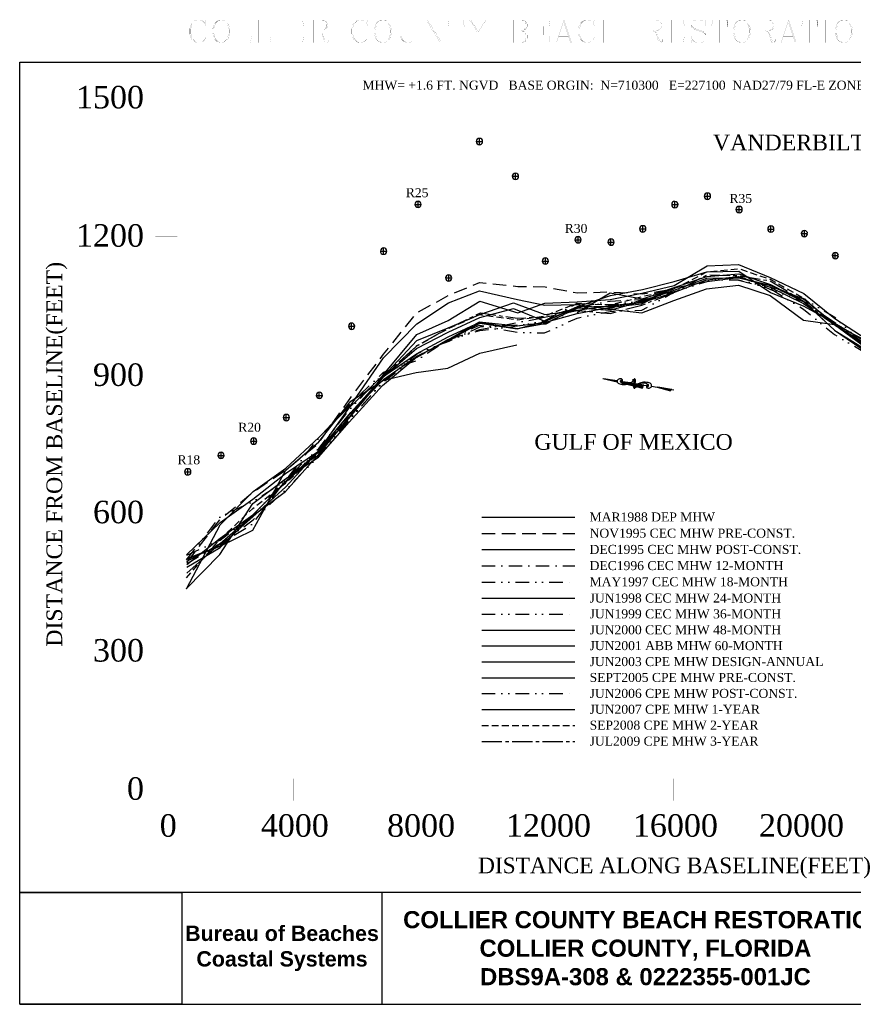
# Model space of a CAD drawing. Extents: x 926 to 14824, y -81 to 10853.
# Tile 1 of 2: x 926 to 10184, y -81 to 10853. Entities that reach past the tile are written whole.
import ezdxf

# ---------------------------------------------------------------- set-up
doc = ezdxf.new("R2010")
doc.units = 0
doc.header["$LTSCALE"] = 300
doc.header["$MEASUREMENT"] = 0
for name, pattern in [('CENTER2', [1.125, 0.75, -0.125, 0.125, -0.125]), ('DASHDOT', [1, 0.5, -0.25, 0, -0.25]), ('DASHED', [0.75, 0.5, -0.25]), ('DASHED2', [0.375, 0.25, -0.125]), ('DIVIDE', [1.25, 0.5, -0.25, 0, -0.25, 0, -0.25])]:
    doc.linetypes.add(name, pattern=pattern)
doc.layers.get('0').update_dxf_attribs({"linetype": 'CONTINUOUS'})
for name, color, linetype in [('1988-03-DEP-MHW', 7, 'CONTINUOUS'), ('1995-11-CTC-MHW-PRE-CONST', 1, 'DASHED'), ('1995-12-CTC-MHW-POST-CONST', 3, 'CONTINUOUS'), ('1996-12-CTC-MHW-12MOS', 4, 'DASHDOT'), ('1997-05-CTC-MHW-18MOS', 5, 'DIVIDE'), ('1998-06-CTC-MHW-24MOS', 6, 'CONTINUOUS'), ('1999-06-CTC-MHW-36MOS', 8, 'DIVIDE'), ('2000-06-CEC-MHW-48MOS', 30, 'CONTINUOUS'), ('2001-06-ABB-MHW-60MOS', 1, 'CONTINUOUS'), ('2003-06-CPE-MHW-ANNUAL', 5, 'CONTINUOUS'), ('2005-09 CPE MHW PRE-C', 7, 'CONTINUOUS'), ('2006-06 CPE MHW POST-C', 3, 'DIVIDE'), ('2007-06 CPE MHW 1-YR', 4, 'CONTINUOUS'), ('2008-09 CPE MHW 2-YR', 6, 'DASHED2'), ('2009-07 CPE MHW 3-YR', 8, 'CENTER2'), ('DEP-MONUMENTS', 7, 'CONTINUOUS'), ('LABELS-GENERAL', 7, 'CONTINUOUS'), ('SIGNATURE', 7, 'CONTINUOUS')]:
    doc.layers.add(name, color=color, linetype=linetype)
doc.styles.get("Standard").update_dxf_attribs({"font": 'times.ttf'})
picture_1 = doc.add_image_def('image1.tif', size_in_pixel=(660, 456))

# ---------------------------------------------------------------- blocks, each defined once
blk = doc.blocks.new('*X3')
for p, q in [((3067.72, 778.62), (3072.95, 778.62)), ((3067.86, 778.75), (3073.15, 778.75)), ((3067.96, 778.88), (3073.34, 778.88)), ((3068.06, 779), (3075.37, 779)), ((3068.15, 779.12), (3075.37, 779.12)), ((3068.23, 779.25), (3075.37, 779.25)), ((3068.3, 779.37), (3075.37, 779.37)), ((3068.37, 779.5), (3075.37, 779.5)), ((3068.41, 779.62), (3075.37, 779.62)), ((3068.45, 779.75), (3075.36, 779.75)), ((3068.49, 779.88), (3075.35, 779.88)), ((3068.51, 780), (3075.35, 780)), ((3068.53, 780.12), (3075.34, 780.12)), ((3068.54, 781.25), (3068.54, 781.25)), ((3068.54, 781.12), (3070.15, 781.12)), ((3068.55, 781), (3071.75, 781)), ((3068.55, 780.88), (3073.36, 780.88)), ((3068.55, 780.25), (3075.33, 780.25)), ((3068.56, 780.75), (3074.97, 780.75)), ((3068.56, 780.62), (3075.3, 780.62)), ((3068.56, 780.5), (3075.31, 780.5)), ((3068.56, 780.38), (3075.32, 780.38)), ((3073.11, 778.62), (3075.36, 778.62)), ((3073.24, 778.75), (3075.37, 778.75)), ((3073.38, 778.88), (3075.37, 778.88)), ((3067.58, 778.5), (3072.76, 778.5)), ((3072.97, 778.5), (3075.36, 778.5))]:
    blk.add_line(p, q)
blk = doc.blocks.new('*X2')
for p, q in [((3091.38, 779.38), (3092.65, 779.38)), ((3091.4, 779.25), (3094.25, 779.25)), ((3091.43, 779.12), (3095.86, 779.12)), ((3091.46, 779), (3097.47, 779)), ((3091.49, 778.88), (3099.07, 778.88)), ((3091.5, 778.75), (3100.68, 778.75)), ((3091.52, 778.62), (3102.29, 778.62)), ((3091.53, 778.5), (3103.9, 778.5))]:
    blk.add_line(p, q)
blk = doc.blocks.new('*X1')
for p, q in [((3080.3, 778.62), (3088.68, 778.62)), ((3080.58, 778.75), (3088.59, 778.75)), ((3080.86, 778.88), (3088.51, 778.88)), ((3081.19, 779), (3088.42, 779)), ((3081.53, 779.12), (3088.28, 779.12)), ((3081.87, 779.25), (3088.06, 779.25)), ((3082.21, 779.38), (3087.85, 779.38)), ((3082.58, 779.5), (3087.64, 779.5)), ((3083.06, 779.62), (3087.25, 779.62)), ((3083.71, 779.75), (3086.79, 779.75)), ((3084.78, 779.88), (3085.13, 779.88)), ((3080.02, 778.5), (3088.76, 778.5))]:
    blk.add_line(p, q)
blk = doc.blocks.new('*X0')
for p, q in [((3076.61, 780.5), (3078.15, 780.5)), ((3076.62, 780.38), (3079.78, 780.38)), ((3076.62, 780.25), (3081.41, 780.25)), ((3076.63, 780.12), (3082.51, 780.12)), ((3076.63, 780), (3082.18, 780)), ((3076.64, 779.87), (3081.86, 779.87)), ((3076.64, 779.75), (3081.54, 779.75)), ((3076.65, 779.62), (3081.32, 779.62)), ((3076.65, 779.5), (3081.12, 779.5)), ((3076.66, 779.38), (3080.91, 779.38)), ((3076.66, 779.25), (3080.7, 779.25)), ((3076.67, 779.12), (3080.49, 779.12)), ((3076.67, 779), (3080.28, 779)), ((3076.68, 778.88), (3080.11, 778.88)), ((3076.68, 778.75), (3079.95, 778.75)), ((3076.69, 778.62), (3079.78, 778.62)), ((3076.69, 778.5), (3079.62, 778.5))]:
    blk.add_line(p, q)
blk = doc.blocks.new('*X4')
for p, q in [((3043.11, 778.62), (3054.04, 778.62)), ((3043.27, 778.75), (3052.96, 778.75)), ((3043.38, 778.88), (3051.89, 778.88)), ((3043.46, 779), (3050.82, 779)), ((3043.52, 779.12), (3049.75, 779.12)), ((3043.56, 779.25), (3048.68, 779.25)), ((3043.57, 779.75), (3044.39, 779.75)), ((3043.58, 779.38), (3047.61, 779.38)), ((3043.59, 779.62), (3045.46, 779.62)), ((3043.59, 779.5), (3046.54, 779.5)), ((3042.85, 778.5), (3055.11, 778.5))]:
    blk.add_line(p, q)

msp = doc.modelspace()

# ---------------------------------------------------------------- linework, layer by layer
at = {"color": 7, "linetype": 'Continuous', "const_width": 1}
for points in [[(2983, 10814), (2995, 10778), (2995, 10850), (2983, 10814), (2959, 10838), (2923, 10850), (2899, 10850), (2863, 10838), (2839, 10814), (2827, 10790), (2815, 10754), (2815, 10694), (2827, 10658), (2839, 10634), (2863, 10610), (2899, 10598), (2923, 10598), (2959, 10610), (2983, 10634), (2995, 10658)], [(2983, 10814), (2995, 10778), (2995, 10850), (2983, 10814), (2959, 10838), (2923, 10850), (2899, 10850), (2863, 10838), (2839, 10814), (2827, 10790), (2815, 10754), (2815, 10694), (2827, 10658), (2839, 10634), (2863, 10610), (2899, 10598), (2923, 10598), (2959, 10610), (2983, 10634), (2995, 10658)], [(2899, 10850), (2875, 10838), (2851, 10814), (2839, 10790), (2827, 10754), (2827, 10694), (2839, 10658), (2851, 10634), (2875, 10610), (2899, 10598)], [(2899, 10850), (2875, 10838), (2851, 10814), (2839, 10790), (2827, 10754), (2827, 10694), (2839, 10658), (2851, 10634), (2875, 10610), (2899, 10598)], [(3152, 10850), (3116, 10838), (3092, 10814), (3080, 10790), (3068, 10742), (3068, 10706), (3080, 10658), (3092, 10634), (3116, 10610), (3152, 10598), (3176, 10598), (3212, 10610), (3236, 10634), (3248, 10658), (3260, 10706), (3260, 10742), (3248, 10790), (3236, 10814), (3212, 10838), (3176, 10850), (3152, 10850)], [(3152, 10850), (3116, 10838), (3092, 10814), (3080, 10790), (3068, 10742), (3068, 10706), (3080, 10658), (3092, 10634), (3116, 10610), (3152, 10598), (3176, 10598), (3212, 10610), (3236, 10634), (3248, 10658), (3260, 10706), (3260, 10742), (3248, 10790), (3236, 10814), (3212, 10838), (3176, 10850), (3152, 10850)], [(3152, 10850), (3128, 10838), (3104, 10814), (3092, 10790), (3080, 10742), (3080, 10706), (3092, 10658), (3104, 10634), (3128, 10610), (3152, 10598)], [(3152, 10850), (3128, 10838), (3104, 10814), (3092, 10790), (3080, 10742), (3080, 10706), (3092, 10658), (3104, 10634), (3128, 10610), (3152, 10598)], [(3176, 10598), (3200, 10610), (3224, 10634), (3236, 10658), (3248, 10706), (3248, 10742), (3236, 10790), (3224, 10814), (3200, 10838), (3176, 10850)], [(3176, 10598), (3200, 10610), (3224, 10634), (3236, 10658), (3248, 10706), (3248, 10742), (3236, 10790), (3224, 10814), (3200, 10838), (3176, 10850)], [(3321, 10850), (3405, 10850)], [(3321, 10850), (3405, 10850)], [(3357, 10850), (3357, 10598)], [(3357, 10850), (3357, 10598)], [(3369, 10850), (3369, 10598)], [(3369, 10850), (3369, 10598)], [(3538, 10850), (3622, 10850)], [(3538, 10850), (3622, 10850)], [(3574, 10850), (3574, 10598)], [(3574, 10850), (3574, 10598)], [(3586, 10850), (3586, 10598)], [(3586, 10850), (3586, 10598)], [(3755, 10850), (3839, 10850)], [(3755, 10850), (3839, 10850)], [(3791, 10850), (3791, 10598)], [(3791, 10850), (3791, 10598)], [(3803, 10850), (3803, 10598)], [(3803, 10850), (3803, 10598)], [(3888, 10850), (4080, 10850), (4080, 10778), (4068, 10850)], [(3888, 10850), (4080, 10850), (4080, 10778), (4068, 10850)], [(3924, 10850), (3924, 10598)], [(3924, 10850), (3924, 10598)], [(3936, 10850), (3936, 10598)], [(3936, 10850), (3936, 10598)], [(4141, 10850), (4285, 10850), (4321, 10838), (4333, 10826), (4345, 10802), (4345, 10778), (4333, 10754), (4321, 10742), (4285, 10730), (4189, 10730)], [(4141, 10850), (4285, 10850), (4321, 10838), (4333, 10826), (4345, 10802), (4345, 10778), (4333, 10754), (4321, 10742), (4285, 10730), (4189, 10730)], [(4177, 10850), (4177, 10598)], [(4177, 10850), (4177, 10598)], [(4189, 10850), (4189, 10598)], [(4189, 10850), (4189, 10598)], [(4285, 10850), (4309, 10838), (4321, 10826), (4333, 10802), (4333, 10778), (4321, 10754), (4309, 10742), (4285, 10730)], [(4285, 10850), (4309, 10838), (4321, 10826), (4333, 10802), (4333, 10778), (4321, 10754), (4309, 10742), (4285, 10730)], [(4779, 10814), (4791, 10778), (4791, 10850), (4779, 10814), (4755, 10838), (4719, 10850), (4695, 10850), (4659, 10838), (4635, 10814), (4623, 10790), (4611, 10754), (4611, 10694), (4623, 10658), (4635, 10634), (4659, 10610), (4695, 10598), (4719, 10598), (4755, 10610), (4779, 10634), (4791, 10658)], [(4779, 10814), (4791, 10778), (4791, 10850), (4779, 10814), (4755, 10838), (4719, 10850), (4695, 10850), (4659, 10838), (4635, 10814), (4623, 10790), (4611, 10754), (4611, 10694), (4623, 10658), (4635, 10634), (4659, 10610), (4695, 10598), (4719, 10598), (4755, 10610), (4779, 10634), (4791, 10658)], [(4695, 10850), (4671, 10838), (4647, 10814), (4635, 10790), (4623, 10754), (4623, 10694), (4635, 10658), (4647, 10634), (4671, 10610), (4695, 10598)], [(4695, 10850), (4671, 10838), (4647, 10814), (4635, 10790), (4623, 10754), (4623, 10694), (4635, 10658), (4647, 10634), (4671, 10610), (4695, 10598)], [(4948, 10850), (4912, 10838), (4888, 10814), (4876, 10790), (4864, 10742), (4864, 10706), (4876, 10658), (4888, 10634), (4912, 10610), (4948, 10598), (4972, 10598), (5008, 10610), (5032, 10634), (5044, 10658), (5056, 10706), (5056, 10742), (5044, 10790), (5032, 10814), (5008, 10838), (4972, 10850), (4948, 10850)], [(4948, 10850), (4912, 10838), (4888, 10814), (4876, 10790), (4864, 10742), (4864, 10706), (4876, 10658), (4888, 10634), (4912, 10610), (4948, 10598), (4972, 10598), (5008, 10610), (5032, 10634), (5044, 10658), (5056, 10706), (5056, 10742), (5044, 10790), (5032, 10814), (5008, 10838), (4972, 10850), (4948, 10850)], [(4948, 10850), (4924, 10838), (4900, 10814), (4888, 10790), (4876, 10742), (4876, 10706), (4888, 10658), (4900, 10634), (4924, 10610), (4948, 10598)], [(4948, 10850), (4924, 10838), (4900, 10814), (4888, 10790), (4876, 10742), (4876, 10706), (4888, 10658), (4900, 10634), (4924, 10610), (4948, 10598)], [(4972, 10598), (4996, 10610), (5020, 10634), (5032, 10658), (5044, 10706), (5044, 10742), (5032, 10790), (5020, 10814), (4996, 10838), (4972, 10850)], [(4972, 10598), (4996, 10610), (5020, 10634), (5032, 10658), (5044, 10706), (5044, 10742), (5032, 10790), (5020, 10814), (4996, 10838), (4972, 10850)], [(5117, 10850), (5201, 10850)], [(5117, 10850), (5201, 10850)], [(5153, 10850), (5153, 10670), (5165, 10634), (5189, 10610), (5225, 10598), (5249, 10598), (5285, 10610), (5309, 10634), (5321, 10670), (5321, 10850)], [(5153, 10850), (5153, 10670), (5165, 10634), (5189, 10610), (5225, 10598), (5249, 10598), (5285, 10610), (5309, 10634), (5321, 10670), (5321, 10850)], [(5165, 10850), (5165, 10670), (5177, 10634), (5201, 10610), (5225, 10598)], [(5165, 10850), (5165, 10670), (5177, 10634), (5201, 10610), (5225, 10598)], [(5285, 10850), (5357, 10850)], [(5285, 10850), (5357, 10850)], [(5406, 10850), (5454, 10850)], [(5406, 10850), (5454, 10850)], [(5442, 10850), (5442, 10598)], [(5442, 10850), (5442, 10598)], [(5454, 10850), (5598, 10622)], [(5454, 10850), (5598, 10622)], [(5454, 10826), (5598, 10598)], [(5454, 10826), (5598, 10598)], [(5562, 10850), (5634, 10850)], [(5562, 10850), (5634, 10850)], [(5598, 10850), (5598, 10598)], [(5598, 10850), (5598, 10598)], [(5695, 10850), (5683, 10778), (5683, 10850), (5863, 10850), (5863, 10778), (5851, 10850)], [(5695, 10850), (5683, 10778), (5683, 10850), (5863, 10850), (5863, 10778), (5851, 10850)], [(5767, 10850), (5767, 10598)], [(5767, 10850), (5767, 10598)], [(5779, 10850), (5779, 10598)], [(5779, 10850), (5779, 10598)], [(5900, 10850), (5972, 10850)], [(5900, 10850), (5972, 10850)], [(5924, 10850), (6008, 10718), (6008, 10598)], [(5924, 10850), (6008, 10718), (6008, 10598)], [(5936, 10850), (6020, 10718), (6020, 10598)], [(5936, 10850), (6020, 10718), (6020, 10598)], [(6104, 10850), (6020, 10718)], [(6104, 10850), (6020, 10718)], [(6056, 10850), (6128, 10850)], [(6056, 10850), (6128, 10850)], [(6358, 10850), (6502, 10850), (6538, 10838), (6550, 10826), (6562, 10802), (6562, 10778), (6550, 10754), (6538, 10742), (6502, 10730)], [(6358, 10850), (6502, 10850), (6538, 10838), (6550, 10826), (6562, 10802), (6562, 10778), (6550, 10754), (6538, 10742), (6502, 10730)], [(6394, 10850), (6394, 10598)], [(6394, 10850), (6394, 10598)], [(6406, 10850), (6406, 10598)], [(6406, 10850), (6406, 10598)], [(6502, 10850), (6526, 10838), (6538, 10826), (6550, 10802), (6550, 10778), (6538, 10754), (6526, 10742), (6502, 10730)], [(6502, 10850), (6526, 10838), (6538, 10826), (6550, 10802), (6550, 10778), (6538, 10754), (6526, 10742), (6502, 10730)], [(6623, 10850), (6815, 10850), (6815, 10778), (6803, 10850)], [(6623, 10850), (6815, 10850), (6815, 10778), (6803, 10850)], [(6659, 10850), (6659, 10598)], [(6659, 10850), (6659, 10598)], [(6671, 10850), (6671, 10598)], [(6671, 10850), (6671, 10598)], [(6972, 10850), (6888, 10598)], [(6972, 10850), (6888, 10598)], [(6972, 10850), (7056, 10598)], [(6972, 10850), (7056, 10598)], [(7297, 10814), (7309, 10778), (7309, 10850), (7297, 10814), (7273, 10838), (7237, 10850), (7213, 10850), (7177, 10838), (7153, 10814), (7141, 10790), (7129, 10754), (7129, 10694), (7141, 10658), (7153, 10634), (7177, 10610), (7213, 10598), (7237, 10598), (7273, 10610), (7297, 10634), (7309, 10658)], [(7297, 10814), (7309, 10778), (7309, 10850), (7297, 10814), (7273, 10838), (7237, 10850), (7213, 10850), (7177, 10838), (7153, 10814), (7141, 10790), (7129, 10754), (7129, 10694), (7141, 10658), (7153, 10634), (7177, 10610), (7213, 10598), (7237, 10598), (7273, 10610), (7297, 10634), (7309, 10658)], [(7213, 10850), (7189, 10838), (7165, 10814), (7153, 10790), (7141, 10754), (7141, 10694), (7153, 10658), (7165, 10634), (7189, 10610), (7213, 10598)], [(7213, 10850), (7189, 10838), (7165, 10814), (7153, 10790), (7141, 10754), (7141, 10694), (7153, 10658), (7165, 10634), (7189, 10610), (7213, 10598)], [(7370, 10850), (7454, 10850)], [(7370, 10850), (7454, 10850)], [(7406, 10850), (7406, 10598)], [(7406, 10850), (7406, 10598)], [(7418, 10850), (7418, 10598)], [(7418, 10850), (7418, 10598)], [(7526, 10850), (7610, 10850)], [(7526, 10850), (7610, 10850)], [(7562, 10850), (7562, 10598)], [(7562, 10850), (7562, 10598)], [(7574, 10850), (7574, 10598)], [(7574, 10850), (7574, 10598)], [(7852, 10850), (7996, 10850), (8032, 10838), (8044, 10826), (8056, 10802), (8056, 10778), (8044, 10754), (8032, 10742), (7996, 10730), (7900, 10730)], [(7852, 10850), (7996, 10850), (8032, 10838), (8044, 10826), (8056, 10802), (8056, 10778), (8044, 10754), (8032, 10742), (7996, 10730), (7900, 10730)], [(7888, 10850), (7888, 10598)], [(7888, 10850), (7888, 10598)], [(7900, 10850), (7900, 10598)], [(7900, 10850), (7900, 10598)], [(7996, 10850), (8020, 10838), (8032, 10826), (8044, 10802), (8044, 10778), (8032, 10754), (8020, 10742), (7996, 10730)], [(7996, 10850), (8020, 10838), (8032, 10826), (8044, 10802), (8044, 10778), (8032, 10754), (8020, 10742), (7996, 10730)], [(8117, 10850), (8308, 10850), (8308, 10778), (8296, 10850)], [(8117, 10850), (8308, 10850), (8308, 10778), (8296, 10850)], [(8153, 10850), (8153, 10598)], [(8153, 10850), (8153, 10598)], [(8165, 10850), (8165, 10598)], [(8165, 10850), (8165, 10598)], [(8537, 10814), (8549, 10850), (8549, 10778), (8537, 10814), (8513, 10838), (8477, 10850), (8441, 10850), (8405, 10838), (8381, 10814), (8381, 10790), (8393, 10766), (8405, 10754), (8429, 10742), (8501, 10718), (8525, 10706), (8549, 10682)], [(8537, 10814), (8549, 10850), (8549, 10778), (8537, 10814), (8513, 10838), (8477, 10850), (8441, 10850), (8405, 10838), (8381, 10814), (8381, 10790), (8393, 10766), (8405, 10754), (8429, 10742), (8501, 10718), (8525, 10706), (8549, 10682)], [(8622, 10850), (8610, 10778), (8610, 10850), (8790, 10850), (8790, 10778), (8778, 10850)], [(8622, 10850), (8610, 10778), (8610, 10850), (8790, 10850), (8790, 10778), (8778, 10850)], [(8694, 10850), (8694, 10598)], [(8694, 10850), (8694, 10598)], [(8706, 10850), (8706, 10598)], [(8706, 10850), (8706, 10598)], [(8935, 10850), (8899, 10838), (8875, 10814), (8863, 10790), (8851, 10742), (8851, 10706), (8863, 10658), (8875, 10634), (8899, 10610), (8935, 10598), (8959, 10598), (8995, 10610), (9019, 10634), (9031, 10658), (9043, 10706), (9043, 10742), (9031, 10790), (9019, 10814), (8995, 10838), (8959, 10850), (8935, 10850)], [(8935, 10850), (8899, 10838), (8875, 10814), (8863, 10790), (8851, 10742), (8851, 10706), (8863, 10658), (8875, 10634), (8899, 10610), (8935, 10598), (8959, 10598), (8995, 10610), (9019, 10634), (9031, 10658), (9043, 10706), (9043, 10742), (9031, 10790), (9019, 10814), (8995, 10838), (8959, 10850), (8935, 10850)], [(8935, 10850), (8911, 10838), (8887, 10814), (8875, 10790), (8863, 10742), (8863, 10706), (8875, 10658), (8887, 10634), (8911, 10610), (8935, 10598)], [(8935, 10850), (8911, 10838), (8887, 10814), (8875, 10790), (8863, 10742), (8863, 10706), (8875, 10658), (8887, 10634), (8911, 10610), (8935, 10598)], [(8959, 10598), (8983, 10610), (9007, 10634), (9019, 10658), (9031, 10706), (9031, 10742), (9019, 10790), (9007, 10814), (8983, 10838), (8959, 10850)], [(8959, 10598), (8983, 10610), (9007, 10634), (9019, 10658), (9031, 10706), (9031, 10742), (9019, 10790), (9007, 10814), (8983, 10838), (8959, 10850)], [(9104, 10850), (9248, 10850), (9284, 10838), (9296, 10826), (9308, 10802), (9308, 10778), (9296, 10754), (9284, 10742), (9248, 10730), (9152, 10730)], [(9104, 10850), (9248, 10850), (9284, 10838), (9296, 10826), (9308, 10802), (9308, 10778), (9296, 10754), (9284, 10742), (9248, 10730), (9152, 10730)], [(9140, 10850), (9140, 10598)], [(9140, 10850), (9140, 10598)], [(9152, 10850), (9152, 10598)], [(9152, 10850), (9152, 10598)], [(9248, 10850), (9272, 10838), (9284, 10826), (9296, 10802), (9296, 10778), (9284, 10754), (9272, 10742), (9248, 10730)], [(9248, 10850), (9272, 10838), (9284, 10826), (9296, 10802), (9296, 10778), (9284, 10754), (9272, 10742), (9248, 10730)], [(9465, 10850), (9381, 10598)], [(9465, 10850), (9381, 10598)], [(9465, 10850), (9549, 10598)], [(9465, 10850), (9549, 10598)], [(9622, 10850), (9610, 10778), (9610, 10850), (9790, 10850), (9790, 10778), (9778, 10850)], [(9622, 10850), (9610, 10778), (9610, 10850), (9790, 10850), (9790, 10778), (9778, 10850)], [(9694, 10850), (9694, 10598)], [(9694, 10850), (9694, 10598)], [(9706, 10850), (9706, 10598)], [(9706, 10850), (9706, 10598)], [(9839, 10850), (9923, 10850)], [(9839, 10850), (9923, 10850)], [(9875, 10850), (9875, 10598)], [(9875, 10850), (9875, 10598)], [(9887, 10850), (9887, 10598)], [(9887, 10850), (9887, 10598)], [(10068, 10850), (10032, 10838), (10008, 10814), (9996, 10790), (9984, 10742), (9984, 10706), (9996, 10658), (10008, 10634), (10032, 10610), (10068, 10598), (10092, 10598), (10128, 10610), (10152, 10634), (10164, 10658), (10176, 10706), (10176, 10742), (10164, 10790), (10152, 10814), (10128, 10838), (10092, 10850), (10068, 10850)], [(10068, 10850), (10032, 10838), (10008, 10814), (9996, 10790), (9984, 10742), (9984, 10706), (9996, 10658), (10008, 10634), (10032, 10610), (10068, 10598), (10092, 10598), (10128, 10610), (10152, 10634), (10164, 10658), (10176, 10706), (10176, 10742), (10164, 10790), (10152, 10814), (10128, 10838), (10092, 10850), (10068, 10850)], [(10068, 10850), (10044, 10838), (10020, 10814), (10008, 10790), (9996, 10742), (9996, 10706), (10008, 10658), (10020, 10634), (10044, 10610), (10068, 10598)], [(10068, 10850), (10044, 10838), (10020, 10814), (10008, 10790), (9996, 10742), (9996, 10706), (10008, 10658), (10020, 10634), (10044, 10610), (10068, 10598)], [(10092, 10598), (10116, 10610), (10140, 10634), (10152, 10658), (10164, 10706), (10164, 10742), (10152, 10790), (10140, 10814), (10116, 10838), (10092, 10850)], [(10092, 10598), (10116, 10610), (10140, 10634), (10152, 10658), (10164, 10706), (10164, 10742), (10152, 10790), (10140, 10814), (10116, 10838), (10092, 10850)], [(3936, 10730), (4008, 10730)], [(3936, 10730), (4008, 10730)], [(4008, 10778), (4008, 10682)], [(4008, 10778), (4008, 10682)], [(4249, 10730), (4273, 10718), (4285, 10706), (4321, 10622), (4333, 10610), (4345, 10610), (4357, 10622)], [(4249, 10730), (4273, 10718), (4285, 10706), (4321, 10622), (4333, 10610), (4345, 10610), (4357, 10622)], [(4273, 10718), (4285, 10694), (4309, 10610), (4321, 10598), (4345, 10598), (4357, 10622), (4357, 10634)], [(4273, 10718), (4285, 10694), (4309, 10610), (4321, 10598), (4345, 10598), (4357, 10622), (4357, 10634)], [(6406, 10730), (6502, 10730), (6538, 10718), (6550, 10706), (6562, 10682), (6562, 10646), (6550, 10622), (6538, 10610), (6502, 10598), (6358, 10598)], [(6406, 10730), (6502, 10730), (6538, 10718), (6550, 10706), (6562, 10682), (6562, 10646), (6550, 10622), (6538, 10610), (6502, 10598), (6358, 10598)], [(6502, 10730), (6526, 10718), (6538, 10706), (6550, 10682), (6550, 10646), (6538, 10622), (6526, 10610), (6502, 10598)], [(6502, 10730), (6526, 10718), (6538, 10706), (6550, 10682), (6550, 10646), (6538, 10622), (6526, 10610), (6502, 10598)], [(6671, 10730), (6743, 10730)], [(6671, 10730), (6743, 10730)], [(6743, 10778), (6743, 10682)], [(6743, 10778), (6743, 10682)], [(6972, 10814), (7044, 10598)], [(6972, 10814), (7044, 10598)], [(7418, 10730), (7562, 10730)], [(7418, 10730), (7562, 10730)], [(7960, 10730), (7984, 10718), (7996, 10706), (8032, 10622), (8044, 10610), (8056, 10610), (8068, 10622)], [(7960, 10730), (7984, 10718), (7996, 10706), (8032, 10622), (8044, 10610), (8056, 10610), (8068, 10622)], [(7984, 10718), (7996, 10694), (8020, 10610), (8032, 10598), (8056, 10598), (8068, 10622), (8068, 10634)], [(7984, 10718), (7996, 10694), (8020, 10610), (8032, 10598), (8056, 10598), (8068, 10622), (8068, 10634)], [(8165, 10730), (8236, 10730)], [(8165, 10730), (8236, 10730)], [(8236, 10778), (8236, 10682)], [(8236, 10778), (8236, 10682)], [(8381, 10790), (8405, 10766), (8429, 10754), (8501, 10730), (8525, 10718), (8537, 10706), (8549, 10682), (8549, 10634), (8525, 10610), (8489, 10598), (8453, 10598), (8417, 10610), (8393, 10634), (8381, 10670), (8381, 10598), (8393, 10634)], [(8381, 10790), (8405, 10766), (8429, 10754), (8501, 10730), (8525, 10718), (8537, 10706), (8549, 10682), (8549, 10634), (8525, 10610), (8489, 10598), (8453, 10598), (8417, 10610), (8393, 10634), (8381, 10670), (8381, 10598), (8393, 10634)], [(9212, 10730), (9236, 10718), (9248, 10706), (9284, 10622), (9296, 10610), (9308, 10610), (9320, 10622)], [(9212, 10730), (9236, 10718), (9248, 10706), (9284, 10622), (9296, 10610), (9308, 10610), (9320, 10622)], [(9236, 10718), (9248, 10694), (9272, 10610), (9284, 10598), (9308, 10598), (9320, 10622), (9320, 10634)], [(9236, 10718), (9248, 10694), (9272, 10610), (9284, 10598), (9308, 10598), (9320, 10622), (9320, 10634)], [(9465, 10814), (9537, 10598)], [(9465, 10814), (9537, 10598)], [(3321, 10598), (3501, 10598), (3501, 10670), (3489, 10598)], [(3321, 10598), (3501, 10598), (3501, 10670), (3489, 10598)], [(3538, 10598), (3718, 10598), (3718, 10670), (3706, 10598)], [(3538, 10598), (3718, 10598), (3718, 10670), (3706, 10598)], [(3888, 10598), (4080, 10598), (4080, 10670), (4068, 10598)], [(3888, 10598), (4080, 10598), (4080, 10670), (4068, 10598)], [(6623, 10598), (6815, 10598), (6815, 10670), (6803, 10598)], [(6623, 10598), (6815, 10598), (6815, 10670), (6803, 10598)], [(6912, 10670), (7020, 10670)], [(6912, 10670), (7020, 10670)], [(8117, 10598), (8308, 10598), (8308, 10670), (8296, 10598)], [(8117, 10598), (8308, 10598), (8308, 10670), (8296, 10598)], [(9405, 10670), (9513, 10670)], [(9405, 10670), (9513, 10670)], [(3755, 10598), (3839, 10598)], [(3755, 10598), (3839, 10598)], [(4141, 10598), (4225, 10598)], [(4141, 10598), (4225, 10598)], [(5406, 10598), (5478, 10598)], [(5406, 10598), (5478, 10598)], [(5731, 10598), (5815, 10598)], [(5731, 10598), (5815, 10598)], [(5972, 10598), (6056, 10598)], [(5972, 10598), (6056, 10598)], [(6864, 10598), (6936, 10598)], [(6864, 10598), (6936, 10598)], [(7008, 10598), (7080, 10598)], [(7008, 10598), (7080, 10598)], [(7370, 10598), (7454, 10598)], [(7370, 10598), (7454, 10598)], [(7526, 10598), (7610, 10598)], [(7526, 10598), (7610, 10598)], [(7852, 10598), (7936, 10598)], [(7852, 10598), (7936, 10598)], [(8658, 10598), (8742, 10598)], [(8658, 10598), (8742, 10598)], [(9104, 10598), (9188, 10598)], [(9104, 10598), (9188, 10598)], [(9357, 10598), (9429, 10598)], [(9357, 10598), (9429, 10598)], [(9501, 10598), (9573, 10598)], [(9501, 10598), (9573, 10598)], [(9658, 10598), (9742, 10598)], [(9658, 10598), (9742, 10598)], [(9839, 10598), (9923, 10598)], [(9839, 10598), (9923, 10598)]]:
    msp.add_lwpolyline(points, dxfattribs=at)
at = {"layer": '1988-03-DEP-MHW', "flags": 128}
for points in [[(2779, 4533), (3154, 5243), (3519, 5612), (3881, 5872), (4248, 6212), (4603, 6572), (4968, 7099), (5336, 7474), (5687, 7709), (6034, 7842), (6456, 7746), (6759, 7683), (7119, 7690), (7483, 7639), (7836, 7596), (8191, 7733), (8553, 7863), (8907, 7905), (9260, 7790), (9630, 7518), (9976, 7468), (10336, 7203), (10690, 6716), (11038, 6019)], [(6057, 5328), (7090, 5328)]]:
    msp.add_lwpolyline(points, dxfattribs=at)
at = {"layer": '1995-11-CTC-MHW-PRE-CONST', "flags": 128}
for points in [[(2782, 4826), (3155, 5307), (3519, 5609), (3881, 5854), (4248, 6152), (4604, 6659), (4968, 7138), (5337, 7600), (5688, 7791), (6034, 7933), (6459, 7892), (6761, 7886), (7120, 7820), (7486, 7831), (7838, 7807), (8192, 7864)], [(6057, 5148), (7090, 5148)]]:
    msp.add_lwpolyline(points, dxfattribs=at)
at = {"layer": '1995-12-CTC-MHW-POST-CONST', "flags": 128}
for points in [[(7118, 7603), (7485, 7819), (7838, 7754), (8192, 7863)], [(2783, 4862), (3151, 5007), (3514, 5184), (3881, 5850), (4248, 6164), (4603, 6617), (4968, 6850), (5330, 6937), (5679, 6982), (6035, 7150), (6448, 7243)], [(6057, 4968), (7090, 4968)]]:
    msp.add_lwpolyline(points, dxfattribs=at)
at = {"layer": '1996-12-CTC-MHW-12MOS', "flags": 128}
for points in [[(2783, 4840), (3152, 5028), (3515, 5257), (3880, 5736), (4248, 6209), (4603, 6591), (4968, 6940), (5331, 7068), (5683, 7302), (6035, 7411), (6452, 7490), (6757, 7547), (7119, 7662), (7484, 7728), (7837, 7747), (8192, 7879)], [(6057, 4788), (7090, 4788)]]:
    msp.add_lwpolyline(points, dxfattribs=at)
at = {"layer": '1997-05-CTC-MHW-18MOS', "flags": 128}
for points in [[(8908, 7961), (9261, 7868), (9631, 7638), (9975, 7357), (10336, 7145), (10690, 6734), (11040, 6176)], [(2783, 4906), (3152, 5075), (3516, 5349), (3880, 5751), (4247, 6093), (4603, 6538), (4968, 6926), (5332, 7103), (5683, 7298), (6035, 7400), (6451, 7452), (6757, 7511), (7119, 7702), (7484, 7689), (7837, 7729), (8192, 7865)], [(6057, 4608), (7090, 4608)]]:
    msp.add_lwpolyline(points, dxfattribs=at)
at = {"layer": '1998-06-CTC-MHW-24MOS', "flags": 128}
for points in [[(2783, 4870), (3151, 5010), (3516, 5332), (3879, 5663), (4247, 6064), (4602, 6487), (4968, 6857), (5332, 7113), (5683, 7291), (6035, 7482), (6451, 7419), (6757, 7500), (7119, 7663), (7484, 7673), (7837, 7713), (8191, 7822), (8554, 7963), (8908, 8001), (9261, 7883), (9632, 7702), (9976, 7470), (10337, 7243), (10690, 6716), (11042, 6368)], [(6057, 4428), (7090, 4428)]]:
    msp.add_lwpolyline(points, dxfattribs=at)
at = {"layer": '1999-06-CTC-MHW-36MOS', "flags": 128}
for points in [[(2785, 4814), (3156, 5039), (3520, 5299), (3885, 5637), (4253, 6014), (4610, 6438), (4978, 6850), (5343, 7148), (5694, 7283), (6047, 7445), (6465, 7466), (6771, 7476), (7134, 7658), (7501, 7651), (7855, 7744), (8211, 7839), (8574, 7951), (8929, 8001), (9283, 7851), (9656, 7713), (10000, 7476), (10362, 7223), (10715, 6629), (11070, 6384)], [(6057, 4252), (7090, 4252)]]:
    msp.add_lwpolyline(points, dxfattribs=at)
at = {"layer": '2000-06-CEC-MHW-48MOS', "flags": 128}
for points in [[(2781, 4705), (3152, 5035), (3516, 5352), (3880, 5727), (4247, 6064), (4603, 6492), (4969, 6896), (5333, 7142), (5684, 7330), (6036, 7494), (6453, 7422), (6758, 7479), (7120, 7652), (7485, 7626), (7840, 7727), (8194, 7848), (8557, 7983), (8911, 7987), (9264, 7902), (9636, 7750), (9979, 7477), (10340, 7217), (10693, 6689), (11043, 6164)], [(6057, 4075), (7090, 4075)]]:
    msp.add_lwpolyline(points, dxfattribs=at)
at = {"layer": '2001-06-ABB-MHW-60MOS', "flags": 128}
for points in [[(2782, 4802), (3153, 5096), (3516, 5354), (3880, 5718), (4247, 6055), (4602, 6452), (4969, 6890), (5334, 7203), (5685, 7382), (6036, 7547), (6409, 7646), (6759, 7506), (7121, 7669), (7487, 7791), (7841, 7856), (8195, 7946), (8557, 8054), (8912, 8061), (9263, 7825), (9635, 7672), (9979, 7484), (10341, 7270), (10693, 6712), (11044, 6277)], [(6057, 3899), (7090, 3899)]]:
    msp.add_lwpolyline(points, dxfattribs=at)
at = {"layer": '2003-06-CPE-MHW-ANNUAL', "flags": 128}
msp.add_lwpolyline([(2782, 4774), (3151, 4990), (3516, 5345), (3879, 5612), (4247, 6028), (4603, 6457), (4969, 6899), (5335, 7292), (5685, 7430), (6036, 7581), (6410, 7709), (6759, 7581), (7120, 7627), (7486, 7681), (7839, 7716), (8195, 7880), (8557, 8000), (8911, 8030), (9264, 7914), (9635, 7725), (9978, 7401), (10340, 7180), (10693, 6636), (11043, 6172)], dxfattribs=at)
at = {"layer": '2003-06-CPE-MHW-ANNUAL', "color": 5, "linetype": 'Continuous', "flags": 128}
msp.add_lwpolyline([(6057, 3722), (7090, 3722)], dxfattribs=at)
at = {"layer": '2005-09 CPE MHW PRE-C', "flags": 128}
for points in [[(2780, 4909), (3151, 5271), (3515, 5527), (3878, 5813), (4244, 6060), (4588, 6547), (4956, 6899), (5338, 7357), (5684, 7513), (6037, 7729), (6458, 7599), (6758, 7705), (7118, 7721), (7484, 7747), (7837, 7817), (8196, 7901), (8559, 8120), (8909, 8135), (9262, 7992), (9633, 7811), (9977, 7534), (10338, 7300), (10692, 6907), (11045, 6248)], [(6057, 3546), (7090, 3546)]]:
    msp.add_lwpolyline(points, dxfattribs=at)
at = {"layer": '2006-06 CPE MHW POST-C', "flags": 128}
for points in [[(2780, 4855), (3152, 5334), (3515, 5501), (3877, 5737), (4244, 6067), (4586, 6418), (4955, 6823), (5335, 7115), (5681, 7300), (6034, 7462), (6455, 7381), (6754, 7374), (7116, 7540), (7483, 7614), (7835, 7627), (8195, 7831), (8558, 7965), (8907, 7964), (9261, 7885), (9633, 7756), (9977, 7551), (10337, 7211), (10691, 6796), (11045, 6283)], [(6057, 3369), (7090, 3369)]]:
    msp.add_lwpolyline(points, dxfattribs=at)
at = {"layer": '2007-06 CPE MHW 1-YR', "flags": 128}
for points in [[(2776, 4531), (3147, 4915), (3514, 5482), (3878, 5753), (4243, 5994), (4586, 6384), (4954, 6791), (5335, 7108), (5681, 7297), (6034, 7496), (6456, 7452), (6755, 7490), (7117, 7592), (7483, 7660), (7836, 7699), (8196, 7876), (8557, 7945), (8908, 7990), (9261, 7904), (9632, 7722), (9976, 7407), (10336, 7156), (10691, 6775), (11045, 6271)], [(6057, 3192), (7090, 3192)]]:
    msp.add_lwpolyline(points, dxfattribs=at)
at = {"layer": '2008-09 CPE MHW 2-YR', "flags": 128}
for points in [[(2777, 4654), (3149, 5081), (3514, 5425), (3877, 5708), (4244, 6038), (4587, 6453), (4955, 6877), (5337, 7232), (5683, 7423), (6035, 7578), (6457, 7521), (6756, 7564), (7118, 7705), (7483, 7686), (7837, 7778), (8196, 7867), (8558, 8052), (8909, 8089), (9262, 7971), (9633, 7761), (9976, 7464), (10337, 7242), (10691, 6805), (11044, 6138)], [(6057, 3016), (7090, 3016)]]:
    msp.add_lwpolyline(points, dxfattribs=at)
at = {"layer": '2009-07 CPE MHW 3-YR', "flags": 128}
for points in [[(4244, 6040), (4587, 6441), (4964, 6897), (5337, 7234), (5683, 7425), (6042, 7597), (6454, 7539), (6756, 7551), (7117, 7623), (7482, 7592), (7836, 7684), (8195, 7823), (8558, 8020), (8908, 8010), (9261, 7954), (9632, 7726), (9976, 7464), (10337, 7284), (10691, 6820), (11042, 5969)], [(6057, 2839), (7090, 2839)]]:
    msp.add_lwpolyline(points, dxfattribs=at)
at = {"layer": 'DEP-MONUMENTS', "color": 1, "linetype": 'Continuous'}
for p, q in [((6032, 9470), (6032, 9530)), ((6002, 9500), (6062, 9500)), ((6402, 9114), (6462, 9114)), ((6432, 9084), (6432, 9144)), ((8534, 8893), (8594, 8893)), ((8564, 8863), (8564, 8923)), ((5320, 8802), (5380, 8802)), ((5350, 8772), (5350, 8832)), ((8172, 8800), (8232, 8800)), ((8202, 8770), (8202, 8830)), ((8916, 8715), (8916, 8775)), ((8886, 8745), (8946, 8745)), ((7816, 8530), (7876, 8530)), ((7846, 8500), (7846, 8560)), ((9268, 8498), (9268, 8558)), ((7127, 8379), (7127, 8439)), ((9238, 8528), (9298, 8528)), ((9611, 8477), (9671, 8477)), ((9641, 8447), (9641, 8507)), ((4967, 8253), (4967, 8313)), ((7097, 8409), (7157, 8409)), ((7462, 8383), (7522, 8383)), ((7492, 8353), (7492, 8413)), ((4937, 8283), (4997, 8283)), ((6764, 8143), (6764, 8203)), ((9954, 8233), (10014, 8233)), ((9984, 8203), (9984, 8263)), ((6734, 8173), (6794, 8173)), ((5660, 7985), (5720, 7985)), ((5690, 7955), (5690, 8015)), ((4582, 7449), (4642, 7449)), ((4612, 7419), (4612, 7479)), ((4223, 6681), (4283, 6681)), ((4253, 6651), (4253, 6711)), ((3887, 6405), (3887, 6465)), ((3857, 6435), (3917, 6435)), ((3495, 6173), (3555, 6173)), ((3525, 6143), (3525, 6203)), ((3132, 6015), (3192, 6015)), ((3162, 5985), (3162, 6045)), ((2763, 5832), (2823, 5832)), ((2793, 5802), (2793, 5862))]:
    msp.add_line(p, q, dxfattribs=at)
at = {"layer": 'DEP-MONUMENTS', "color": 7, "linetype": 'Continuous'}
for centre in [(6032, 9500), (6432, 9114), (8564, 8893), (5350, 8802), (8202, 8800), (8916, 8745), (7846, 8530), (9268, 8528), (7127, 8409), (9641, 8477), (4967, 8283), (7492, 8383), (6764, 8173), (9984, 8233), (5690, 7985), (4612, 7449), (4253, 6681), (3887, 6435), (3525, 6173), (3162, 6015), (2793, 5832)]:
    msp.add_arc(centre, 35, 0, 359, dxfattribs=at)
at = {"layer": 'LABELS-GENERAL', "color": 7, "linetype": 'Continuous'}
for p, q in [((7402, 6868), (7562, 6830)), ((7402, 6868), (7562, 6843)), ((7596, 6838), (7745, 6814)), ((7619, 6816), (7630, 6814)), ((7669, 6804), (7682, 6801)), ((7682, 6801), (7743, 6787)), ((7758, 6783), (7841, 6763)), ((7762, 6811), (7764, 6811)), ((7764, 6811), (7792, 6806)), ((7795, 6806), (7804, 6804)), ((7804, 6804), (7858, 6796)), ((7858, 6796), (7910, 6788)), ((7943, 6782), (8007, 6772)), ((8007, 6772), (8152, 6732)), ((8007, 6772), (8167, 6747)), ((8167, 6747), (8192, 6743))]:
    msp.add_line(p, q, dxfattribs=at)
at = {"layer": 'LABELS-GENERAL', "color": 7, "linetype": 'Continuous', "const_width": 1}
for points in [[(2433, 9981), (2677, 9981)], [(2555, 2303), (2555, 9981)], [(2555, 9981), (13826, 9981)], [(2433, 8445), (2677, 8445)], [(2433, 6910), (2677, 6910)], [(2433, 5374), (2677, 5374)], [(2433, 3838), (2677, 3838)], [(2555, 2425), (2555, 2181)], [(3963, 2425), (3963, 2181)], [(5372, 2425), (5372, 2181)], [(6781, 2425), (6781, 2181)], [(8191, 2425), (8191, 2181)], [(9599, 2425), (9599, 2181)], [(2433, 2303), (2677, 2303)], [(2555, 2303), (13826, 2303)]]:
    msp.add_lwpolyline(points, dxfattribs=at)
at = {"layer": 'LABELS-GENERAL', "color": 7, "linetype": 'Continuous'}
for points in [[(7610, 6828, 0.077736), (7615, 6833, 0.07962), (7619, 6839, 0.096266), (7620, 6849, 0.100752), (7618, 6857, 0.224486), (7610, 6864, 0.11255), (7589, 6865, 0.100563), (7573, 6859, 0.134878), (7564, 6849, 0.132719), (7561, 6834, 0.155229), (7566, 6823, 0.101616), (7578, 6813, 0.067278), (7601, 6805, 0.034332), (7632, 6801, 0.050354), (7654, 6802, 0.032541), (7682, 6807, 0.044988), (7701, 6814, 0.025546), (7711, 6820, 0.017117), (7725, 6829, 0.06565), (7733, 6837, 0.042468), (7743, 6851)], [(7619, 6840, 0.076919), (7615, 6843, 0.080527), (7611, 6846, 0.088695), (7604, 6847, 0.141897), (7599, 6846, 0.152973), (7597, 6842, 0.126446), (7596, 6837, 0.120122), (7598, 6831, 0.080483), (7604, 6825, 0.067361), (7616, 6818, 0.059891), (7631, 6813, 0.028199), (7652, 6811, 0.039094), (7667, 6812, 0.016831), (7677, 6813, 0.008651), (7696, 6817, 0.03625), (7706, 6820, 0.021578), (7722, 6827)], [(7730, 6857, 0.155222), (7731, 6852, 0.230745), (7734, 6851, 0.039788), (7737, 6851, 0.040789), (7739, 6852, 0.05365), (7741, 6853, -0.067543), (7743, 6854, -0.159888), (7747, 6854, -0.204389), (7749, 6852, -0.067398), (7749, 6849, -0.052215), (7749, 6846, -0.013577), (7749, 6841, -0.005027), (7747, 6825, -0.010776), (7747, 6822, -0.005653), (7745, 6814)], [(7762, 6811, 0.004821), (7763, 6819, 0.00885), (7763, 6822, 0.005772), (7765, 6837, 0.010588), (7765, 6845, 0.071206), (7764, 6851, 0.064975), (7762, 6858, 0.103615), (7758, 6862, 0.157116), (7755, 6864, 0.084448), (7751, 6863, 0.119022), (7749, 6862), (7742, 6855), (7739, 6852)], [(7745, 6814, 0.004821), (7744, 6807, 0.00885), (7744, 6803, 0.005772), (7742, 6789, 0.010588), (7742, 6781, 0.071206), (7743, 6774, 0.064975), (7745, 6767, 0.103615), (7749, 6763, 0.157116), (7752, 6762, 0.084448), (7756, 6762, 0.119022), (7758, 6764), (7765, 6770), (7768, 6774)], [(7777, 6769, 0.155222), (7776, 6773, 0.230745), (7773, 6774, 0.039788), (7770, 6774, 0.040789), (7768, 6774, 0.05365), (7766, 6773, -0.067543), (7764, 6772, -0.159888), (7760, 6772, -0.204389), (7758, 6774, -0.067398), (7758, 6776, -0.052215), (7757, 6779, -0.013577), (7758, 6785, -0.005027), (7760, 6800, -0.010776), (7760, 6804, -0.005653), (7762, 6811)], [(7896, 6800, 0.077736), (7891, 6795, 0.07962), (7887, 6789, 0.096266), (7886, 6779, 0.100752), (7888, 6771, 0.224486), (7896, 6764, 0.11255), (7917, 6763, 0.100563), (7933, 6769, 0.134878), (7942, 6779, 0.132719), (7944, 6794, 0.155229), (7940, 6805, 0.101616), (7927, 6815, 0.067278), (7905, 6823, 0.034332), (7874, 6827, 0.050354), (7852, 6826, 0.032541), (7824, 6821, 0.044988), (7805, 6814, 0.025546), (7795, 6808, 0.017117), (7781, 6799, 0.06565), (7773, 6791, 0.042468), (7762, 6777)], [(7887, 6788, 0.076919), (7891, 6785, 0.080527), (7895, 6782, 0.088695), (7902, 6781, 0.141897), (7906, 6782, 0.152973), (7909, 6786, 0.126446), (7910, 6791, 0.120122), (7908, 6797, 0.080483), (7902, 6803, 0.067361), (7890, 6810, 0.059891), (7874, 6815, 0.028199), (7854, 6817, 0.039094), (7839, 6816, 0.016831), (7829, 6815, 0.008651), (7810, 6811, 0.03625), (7800, 6808, 0.021578), (7784, 6801)]]:
    msp.add_lwpolyline(points, format="xyb", dxfattribs=at)
for centre, radius, start, end in [((7878, 6764), 37.1, 121.1394, 181.2647), ((8165, 6734), 13.3, 81.0614, 189.1897)]:
    msp.add_arc(centre, radius, start, end, dxfattribs=at)
at = {"layer": 'SIGNATURE', "color": 7, "linetype": 'Continuous'}
for p, q in [((926, 1164), (7875, 1164)), ((4953, -81), (4953, 1164)), ((7875, 1164), (14824, 1164)), ((926, -81), (7875, -81)), ((7875, -81), (14824, -81))]:
    msp.add_line(p, q, dxfattribs=at)
for points in [[(926, -81), (926, 10383)], [(926, 10383), (14824, 10383)]]:
    msp.add_lwpolyline(points, dxfattribs=at)

# ---------------------------------------------------------------- block references
at = {"layer": 'LABELS-GENERAL', "color": 7, "linetype": 'Continuous', "xscale": 12.5, "yscale": 12.5, "zscale": 12.5, "rotation": 171}
for name in ['*X2', '*X1', '*X0', '*X3', '*X4']:
    msp.add_blockref(name, (47253, 10408), dxfattribs=at)

# ---------------------------------------------------------------- texts
at = {"layer": '1988-03-DEP-MHW', "color": 7, "linetype": 'Continuous'}
msp.add_text('MAR1988 DEP MHW', height=100, dxfattribs=at).set_placement((7255, 5281))
at = {"layer": '1995-11-CTC-MHW-PRE-CONST', "color": 1, "linetype": 'DASHED'}
msp.add_text('NOV1995 CEC MHW PRE-CONST.', height=100, dxfattribs=at).set_placement((7255, 5101))
at = {"layer": '1995-12-CTC-MHW-POST-CONST'}
msp.add_text('DEC1995 CEC MHW POST-CONST.', height=100, dxfattribs=at).set_placement((7255, 4921))
at = {"layer": '1996-12-CTC-MHW-12MOS', "color": 4, "linetype": 'DASHDOT'}
msp.add_text('DEC1996 CEC MHW 12-MONTH', height=100, dxfattribs=at).set_placement((7255, 4741))
at = {"layer": '1997-05-CTC-MHW-18MOS', "color": 5, "linetype": 'DIVIDE'}
msp.add_text('MAY1997 CEC MHW 18-MONTH', height=100, dxfattribs=at).set_placement((7255, 4561))
at = {"layer": '1998-06-CTC-MHW-24MOS', "color": 6, "linetype": 'Continuous'}
msp.add_text('JUN1998 CEC MHW 24-MONTH', height=100, dxfattribs=at).set_placement((7255, 4381))
at = {"layer": '1999-06-CTC-MHW-36MOS', "color": 8, "linetype": 'Continuous'}
msp.add_text('JUN1999 CEC MHW 36-MONTH', height=100, dxfattribs=at).set_placement((7255, 4205))
at = {"layer": '2000-06-CEC-MHW-48MOS', "color": 30, "linetype": 'Continuous'}
msp.add_text('JUN2000 CEC MHW 48-MONTH', height=100, dxfattribs=at).set_placement((7255, 4028))
at = {"layer": '2001-06-ABB-MHW-60MOS', "color": 1, "linetype": 'Continuous'}
msp.add_text('JUN2001 ABB MHW 60-MONTH', height=100, dxfattribs=at).set_placement((7255, 3852))
at = {"layer": '2003-06-CPE-MHW-ANNUAL', "color": 5, "linetype": 'Continuous'}
msp.add_text('JUN2003 CPE MHW DESIGN-ANNUAL', height=100, dxfattribs=at).set_placement((7255, 3675))
at = {"layer": '2005-09 CPE MHW PRE-C'}
msp.add_text('SEPT2005 CPE MHW PRE-CONST.', height=100, dxfattribs=at).set_placement((7255, 3499))
at = {"layer": '2006-06 CPE MHW POST-C'}
msp.add_text('JUN2006 CPE MHW POST-CONST.', height=100, dxfattribs=at).set_placement((7255, 3322))
at = {"layer": '2007-06 CPE MHW 1-YR'}
msp.add_text('JUN2007 CPE MHW 1-YEAR', height=100, dxfattribs=at).set_placement((7255, 3145))
at = {"layer": '2008-09 CPE MHW 2-YR'}
msp.add_text('SEP2008 CPE MHW 2-YEAR', height=100, dxfattribs=at).set_placement((7255, 2969))
at = {"layer": '2009-07 CPE MHW 3-YR'}
msp.add_text('JUL2009 CPE MHW 3-YEAR', height=100, dxfattribs=at).set_placement((7255, 2792))
at = {"layer": 'DEP-MONUMENTS', "color": 7, "linetype": 'Continuous'}
for s, p in [('R25', (5214, 8882)), ('R35', (8808, 8818)), ('R30', (6979, 8485)), ('R20', (3353, 6277)), ('R18', (2678, 5916))]:
    msp.add_text(s, height=100, dxfattribs=at).set_placement(p)
at = {"layer": 'LABELS-GENERAL', "color": 7, "linetype": 'Continuous'}
for s, height, p in [('MHW= +1.6 FT. NGVD   BASE ORGIN:  N=710300   E=227100  NAD27/79 FL-E ZONE  9.0 DEG. FROM NORTH', 100, (4733, 10076)), ('VANDERBILT BEACH', 175, (8625, 9402)), ('GULF OF MEXICO', 175, (6642, 6077)), ('DISTANCE ALONG BASELINE(FEET)', 175, (6016, 1374))]:
    msp.add_text(s, height=height, dxfattribs=at).set_placement(p)
at = {"layer": 'LABELS-GENERAL'}
for s, p in [('1500', (1551, 9868)), ('1200', (1551, 8332)), ('  900', (1551, 6786)), ('  600', (1551, 5261)), ('  300', (1551, 3725)), ('      0', (1551, 2190)), ('      0', (1915, 1780)), ('4000', (3604, 1780)), ('8000', (5006, 1780)), ('12000', (6326, 1780)), ('16000', (7736, 1780)), ('20000', (9136, 1780))]:
    msp.add_text(s, height=250, dxfattribs=at).set_placement(p)
at = {"layer": 'LABELS-GENERAL', "color": 7, "linetype": 'Continuous'}
msp.add_text('DISTANCE FROM BASELINE(FEET)', height=175, rotation=90, dxfattribs=at).set_placement((1398, 3890))
at = {"layer": 'SIGNATURE', "color": 7, "linetype": 'Continuous', "attachment_point": 5}
for s, insert, char_height, width in [('{\\fArial|b1|i0|c0|p34;COLLIER COUNTY BEACH RESTORATION\\PCOLLIER COUNTY, FLORIDA\\PDBS9A-308 & 0222355-001JC}', (7875, 541), 190, 5735.5), ('{\\FARIALBD.TTF;Bureau of Beaches Coastal Systems}', (3839, 540), 170, 2228.32)]:
    msp.add_mtext(s, dxfattribs=dict(at, insert=insert, char_height=char_height, width=width))

# ---------------------------------------------------------------- pictures from other files: only their frames are drawn
at = {"layer": 'SIGNATURE', "color": 7, "linetype": 'Continuous'}
image = msp.add_image(picture_1, insert=(926, -81), size_in_units=(1799, 1243), dxfattribs=at)
image.dxf.flags = 7

doc.saveas('drawing.dxf')
